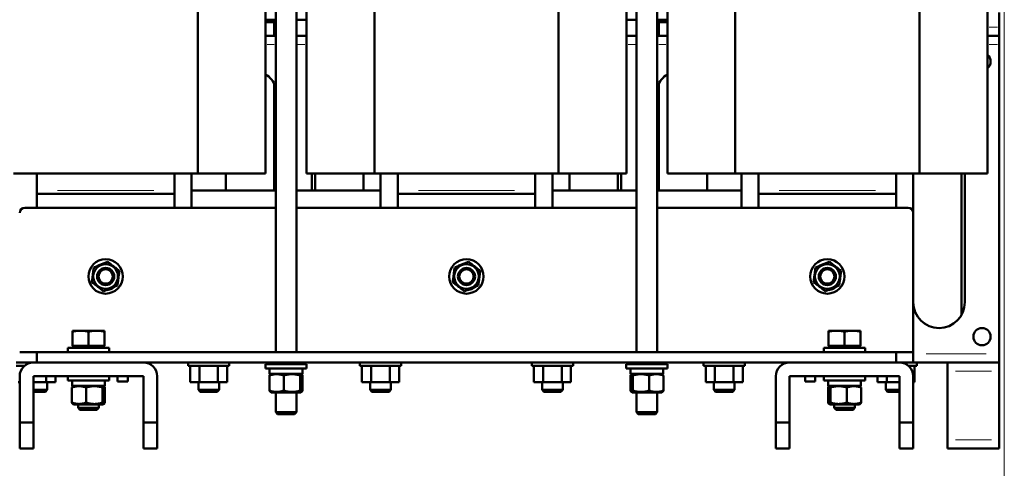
# Model space of a CAD drawing. Header units: millimetres. Extents: x 0 to 1498, y 0 to 2100.
# Tile 3 of 7: x 535 to 1108, y 459 to 720. Entities that reach past the tile are written whole.
import ezdxf

# ---------------------------------------------------------------- set-up
doc = ezdxf.new("R2010")
doc.units = ezdxf.units.MM
doc.header["$LTSCALE"] = 5
doc.linetypes.add('SLD-Сплошная', pattern=[0])
doc.styles.add('SLDTEXTSTYLE0', font='TXT', dxfattribs={"width": 0.7})
doc.styles.add('SLDTEXTSTYLE1', font='TXT', dxfattribs={"width": 0.7, "bigfont": 'bigfont'})
doc.dimstyles.new('SLDDIMSTYLE0', dxfattribs={"dimtxt": 25, "dimasz": 25, "dimexe": 0, "dimexo": 0.0625, "dimgap": 6.25, "dimtad": 2, "dimdec": 1, "dimrnd": 1e-09, "dimzin": 12, "dimdsep": 46, "dimtxsty": 'SLDTEXTSTYLE0', "dimsah": 1, "dimcen": 0.09, "dimadec": 0, "dimazin": 3, "dimtfac": 1, "dimtdec": 3, "dimtofl": 0, "dimtmove": 0, "dimatfit": 3, "dimfxl": 1, "dimfrac": 2, "dimtolj": 1, "dimtzin": 12, "dimarcsym": 0})

# ---------------------------------------------------------------- blocks, each defined once
blk = doc.blocks.new('_D')
at = {"color": 7, "linetype": 'SLD-Сплошная', "lineweight": 0}
for p, q in [((1107.76, 732.47), (1107.76, 375.78)), ((484.78, 520.73), (484.78, 375.78)), ((484.78, 380.78), (1107.76, 380.78))]:
    blk.add_line(p, q, dxfattribs=at)
at = {"color": 7, "linetype": 'SLD-Сплошная', "lineweight": 18}
for points in [[(484.78, 380.78), (509.78, 376.94), (509.78, 384.63)], [(1107.76, 380.78), (1082.76, 384.63), (1082.76, 376.94)]]:
    blk.add_solid(points, dxfattribs=at)
at = {"color": 7, "linetype": 'SLD-Сплошная', "lineweight": 18, "insert": (786.5, 413.01), "char_height": 25, "attachment_point": 1, "style": 'SLDTEXTSTYLE1'}
blk.add_mtext('Ш', dxfattribs=at)
blk = doc.blocks.new('_D_1')
at = {"color": 7, "linetype": 'SLD-Сплошная', "lineweight": 0}
for p, q in [((684.73, 1155.78), (389.78, 1155.78)), ((394.78, 470.78), (394.78, 1155.78)), ((484.73, 470.78), (389.78, 470.78))]:
    blk.add_line(p, q, dxfattribs=at)
at = {"color": 7, "linetype": 'SLD-Сплошная', "lineweight": 18}
for points in [[(394.78, 1155.78), (390.94, 1130.78), (398.63, 1130.78)], [(394.78, 470.78), (398.63, 495.78), (390.94, 495.78)]]:
    blk.add_solid(points, dxfattribs=at)
at = {"color": 7, "linetype": 'SLD-Сплошная', "lineweight": 18, "insert": (362.56, 805.28), "char_height": 25, "attachment_point": 1, "rotation": 90, "style": 'SLDTEXTSTYLE1'}
blk.add_mtext('В', dxfattribs=at)

msp = doc.modelspace()

# ---------------------------------------------------------------- linework, layer by layer
at = {"color": 7, "linetype": 'SLD-Сплошная', "lineweight": 50}
for p, q in [((683.78, 1032.11), (683.78, 526.78)), ((695.78, 526.78), (695.78, 1032.11)), ((893.78, 1032.11), (893.78, 526.78)), ((905.78, 526.78), (905.78, 1032.11)), ((638.39, 1010.78), (638.39, 630.78)), ((677.9, 630.78), (677.9, 1010.78)), ((701.67, 1010.78), (701.67, 630.78)), ((741.18, 630.78), (741.18, 1010.78)), ((848.39, 1010.78), (848.39, 630.78)), ((887.9, 630.78), (887.9, 1010.78)), ((911.67, 1010.78), (911.67, 630.78)), ((951.18, 630.78), (951.18, 1010.78)), ((1058.39, 1010.78), (1058.39, 630.78)), ((1097.9, 630.78), (1097.9, 1010.78)), ((1104.78, 724.43), (1104.78, 715.78)), ((677.9, 720.02), (679.24, 720.02)), ((677.9, 720.02), (679.23, 720.02)), ((677.9, 718.78), (683.28, 718.78)), ((679.23, 720.02), (683.78, 720.02)), ((682.78, 710.78), (682.78, 718.78)), ((695.78, 720.02), (701.67, 720.02)), ((887.9, 720.02), (893.78, 720.02)), ((905.78, 720.02), (911.67, 720.02)), ((906.28, 718.78), (911.67, 718.78)), ((906.78, 718.78), (906.78, 710.78)), ((683.78, 710.78), (677.9, 710.78)), ((701.67, 710.78), (695.78, 710.78)), ((893.78, 710.78), (887.9, 710.78)), ((911.67, 710.78), (905.78, 710.78)), ((1104.78, 710.78), (1097.9, 710.78)), ((1104.78, 715.78), (1104.78, 710.78)), ((1104.78, 710.78), (1104.78, 705.78)), ((1104.78, 705.78), (1104.78, 525.78)), ((682.78, 620.78), (682.78, 683.26)), ((906.78, 683.26), (906.78, 620.78)), ((531.18, 630.78), (638.39, 630.78)), ((544.78, 630.78), (544.78, 620.78)), ((624.78, 630.78), (624.78, 620.78)), ((634.78, 630.78), (634.78, 610.78)), ((638.39, 630.78), (677.9, 630.78)), ((654.78, 620.78), (654.78, 630.78)), ((701.67, 630.78), (741.18, 630.78)), ((704.78, 620.78), (704.78, 630.78)), ((706.78, 630.78), (706.78, 620.78)), ((734.78, 630.78), (734.78, 620.78)), ((741.18, 630.78), (848.39, 630.78)), ((744.78, 610.78), (744.78, 630.78)), ((754.78, 630.78), (754.78, 620.78)), ((834.78, 630.78), (834.78, 620.78)), ((844.78, 630.78), (844.78, 610.78)), ((848.39, 630.78), (887.9, 630.78)), ((854.78, 620.78), (854.78, 630.78)), ((882.78, 620.78), (882.78, 630.78)), ((884.78, 630.78), (884.78, 620.78)), ((911.67, 630.78), (951.18, 630.78)), ((934.78, 630.78), (934.78, 620.78)), ((951.18, 630.78), (1058.39, 630.78)), ((954.78, 610.78), (954.78, 630.78)), ((964.78, 630.78), (964.78, 620.78)), ((1044.78, 630.78), (1044.78, 620.78)), ((1054.78, 630.78), (1054.78, 607.78)), ((1058.39, 630.78), (1097.9, 630.78)), ((1082.78, 548.3), (1082.78, 630.78)), ((1084.78, 630.78), (1084.78, 555.78)), ((544.78, 620.78), (544.78, 618.78)), ((624.78, 620.78), (624.78, 618.78)), ((683.78, 620.78), (634.78, 620.78)), ((744.78, 620.78), (695.78, 620.78)), ((754.78, 620.78), (754.78, 618.78)), ((834.78, 620.78), (834.78, 618.78)), ((893.78, 620.78), (844.78, 620.78)), ((954.78, 620.78), (905.78, 620.78)), ((964.78, 620.78), (964.78, 618.78)), ((1044.78, 620.78), (1044.78, 618.78)), ((544.78, 618.78), (624.78, 618.78)), ((544.78, 618.78), (544.78, 610.78)), ((624.78, 610.78), (624.78, 618.78)), ((754.78, 618.78), (754.78, 610.78)), ((754.78, 618.78), (834.78, 618.78)), ((834.78, 610.78), (834.78, 618.78)), ((964.78, 618.78), (1044.78, 618.78)), ((964.78, 618.78), (964.78, 610.78)), ((1044.78, 610.78), (1044.78, 618.78)), ((537.78, 610.78), (544.78, 610.78)), ((544.78, 610.78), (624.78, 610.78)), ((624.78, 610.78), (683.78, 610.78)), ((695.78, 610.78), (754.78, 610.78)), ((754.78, 610.78), (834.78, 610.78)), ((834.78, 610.78), (893.78, 610.78)), ((905.78, 610.78), (964.78, 610.78)), ((964.78, 610.78), (1044.78, 610.78)), ((1044.78, 610.78), (1051.78, 610.78)), ((1054.78, 526.78), (1054.78, 607.78)), ((587.83, 563.43), (587.66, 563.85)), ((589.98, 564.75), (589.16, 564.13)), ((797.83, 563.43), (797.66, 563.85)), ((799.98, 564.75), (799.16, 564.13)), ((1007.83, 563.43), (1007.66, 563.85)), ((1009.98, 564.75), (1009.16, 564.13)), ((570.12, 539.25), (565.45, 539.25)), ((565.45, 530.49), (565.45, 538.72)), ((579.45, 539.25), (570.12, 539.25)), ((574.78, 530.49), (574.78, 538.72)), ((584.12, 539.25), (579.45, 539.25)), ((584.12, 538.72), (584.12, 530.49)), ((1010.12, 539.25), (1005.45, 539.25)), ((1005.45, 530.49), (1005.45, 538.72)), ((1019.45, 539.25), (1010.12, 539.25)), ((1014.78, 530.49), (1014.78, 538.72)), ((1024.12, 539.25), (1019.45, 539.25)), ((1024.12, 538.72), (1024.12, 530.49)), ((562.78, 529.29), (562.78, 526.79)), ((562.78, 529.29), (586.78, 529.29)), ((565.45, 530.49), (566.53, 529.29)), ((565.45, 530.49), (570.12, 530.49)), ((570.12, 530.49), (574.78, 530.49)), ((574.78, 530.49), (579.45, 530.49)), ((579.45, 530.49), (584.12, 530.49)), ((583.04, 529.29), (584.12, 530.49)), ((586.78, 526.79), (586.78, 529.29)), ((1002.78, 529.29), (1002.78, 526.79)), ((1002.78, 529.29), (1026.78, 529.29)), ((1005.45, 530.49), (1006.53, 529.29)), ((1005.45, 530.49), (1010.12, 530.49)), ((1010.12, 530.49), (1014.78, 530.49)), ((1014.78, 530.49), (1019.45, 530.49)), ((1019.45, 530.49), (1024.12, 530.49)), ((1023.04, 529.29), (1024.12, 530.49)), ((1026.78, 526.79), (1026.78, 529.29)), ((534.78, 526.78), (544.78, 526.78)), ((544.78, 520.78), (544.78, 526.78)), ((544.78, 526.78), (1044.78, 526.78)), ((562.78, 526.79), (586.78, 526.79)), ((568.78, 526.79), (568.78, 526.78)), ((580.78, 526.78), (580.78, 526.79)), ((1002.78, 526.79), (1026.78, 526.79)), ((1008.78, 526.79), (1008.78, 526.78)), ((1020.78, 526.78), (1020.78, 526.79)), ((1044.78, 526.78), (1044.78, 520.78)), ((1044.78, 526.78), (1054.78, 526.78)), ((1054.78, 520.78), (1054.78, 526.78)), ((1104.78, 520.78), (1104.78, 525.78)), ((542.69, 520.78), (532.78, 520.78)), ((537.58, 518.86), (532.78, 518.86)), ((542.78, 520.78), (534.78, 520.78)), ((538.78, 520.78), (538.78, 520.78)), ((542.78, 520.78), (606.78, 520.78)), ((982.78, 520.78), (606.78, 520.78)), ((632.78, 520.78), (632.78, 518.86)), ((656.78, 520.78), (632.78, 520.78)), ((656.78, 518.86), (632.78, 518.86)), ((633.98, 509.26), (633.98, 518.86)), ((638.78, 520.78), (638.78, 520.78)), ((639.38, 518.86), (639.38, 509.26)), ((650.18, 518.86), (650.18, 509.26)), ((650.78, 520.78), (650.78, 520.78)), ((655.58, 518.86), (655.58, 509.26)), ((656.78, 518.86), (656.78, 520.78)), ((677.78, 519.78), (677.78, 517.28)), ((701.78, 519.78), (677.78, 519.78)), ((677.78, 517.28), (701.78, 517.28)), ((680.23, 517.28), (680.23, 514.18)), ((683.78, 520.78), (683.78, 519.78)), ((695.78, 519.78), (695.78, 520.78)), ((699.33, 514.18), (699.33, 517.28)), ((701.78, 517.28), (701.78, 519.78)), ((732.78, 520.78), (732.78, 518.86)), ((756.78, 520.78), (732.78, 520.78)), ((756.78, 518.86), (732.78, 518.86)), ((733.98, 509.26), (733.98, 518.86)), ((738.78, 520.78), (738.78, 520.78)), ((739.38, 518.86), (739.38, 509.26)), ((750.18, 518.86), (750.18, 509.26)), ((750.78, 520.78), (750.78, 520.78)), ((755.58, 518.86), (755.58, 509.26)), ((756.78, 518.86), (756.78, 520.78)), ((832.78, 520.78), (832.78, 518.86)), ((856.78, 520.78), (832.78, 520.78)), ((856.78, 518.86), (832.78, 518.86)), ((833.98, 509.26), (833.98, 518.86)), ((838.78, 520.78), (838.78, 520.78)), ((839.38, 518.86), (839.38, 509.26)), ((850.18, 518.86), (850.18, 509.26)), ((850.78, 520.78), (850.78, 520.78)), ((855.58, 518.86), (855.58, 509.26)), ((856.78, 518.86), (856.78, 520.78)), ((887.78, 519.78), (887.78, 517.28)), ((887.78, 519.78), (911.78, 519.78)), ((887.78, 517.28), (911.78, 517.28)), ((890.23, 517.28), (890.23, 514.18)), ((893.78, 520.78), (893.78, 519.78)), ((905.78, 519.78), (905.78, 520.78)), ((909.33, 514.18), (909.33, 517.28)), ((911.78, 517.28), (911.78, 519.78)), ((932.78, 520.78), (932.78, 518.86)), ((956.78, 520.78), (932.78, 520.78)), ((956.78, 518.86), (932.78, 518.86)), ((933.98, 509.26), (933.98, 518.86)), ((938.78, 520.78), (938.78, 520.78)), ((939.38, 518.86), (939.38, 509.26)), ((950.18, 518.86), (950.18, 509.26)), ((950.78, 520.78), (950.78, 520.78)), ((955.58, 518.86), (955.58, 509.26)), ((956.78, 518.86), (956.78, 520.78)), ((982.78, 520.78), (1046.78, 520.78)), ((1054.78, 520.78), (1046.78, 520.78)), ((1056.78, 520.78), (1046.87, 520.78)), ((1050.78, 520.78), (1050.78, 520.78)), ((1056.78, 518.86), (1051.98, 518.86)), ((1104.78, 520.78), (1054.78, 520.78)), ((1055.58, 518.86), (1055.58, 509.26)), ((1056.78, 518.86), (1056.78, 520.78)), ((1074.78, 520.78), (1104.78, 520.78)), ((1074.78, 520.78), (1074.78, 515.78)), ((1074.78, 515.78), (1074.78, 475.78)), ((1104.78, 515.78), (1104.78, 520.78)), ((1104.78, 515.78), (1104.78, 475.78)), ((534.78, 485.78), (534.78, 512.78)), ((542.78, 512.78), (542.78, 485.78)), ((606.78, 512.78), (542.78, 512.78)), ((550.18, 512.78), (550.18, 509.26)), ((555.58, 512.78), (555.58, 509.26)), ((562.78, 512.78), (562.78, 510.28)), ((562.78, 510.28), (586.78, 510.28)), ((565.23, 510.28), (565.23, 507.18)), ((584.33, 507.18), (584.33, 510.28)), ((586.78, 510.28), (586.78, 512.78)), ((591.78, 512.78), (591.78, 509.78)), ((597.78, 509.78), (597.78, 512.78)), ((606.78, 485.78), (606.78, 512.78)), ((614.78, 512.78), (614.78, 485.78)), ((680.18, 513.16), (680.18, 504.4)), ((680.23, 514.18), (699.33, 514.18)), ((680.71, 513.92), (680.68, 513.9)), ((681.16, 514.18), (680.71, 513.92)), ((688.43, 504.4), (688.43, 513.16)), ((698.03, 504.4), (698.03, 513.16)), ((698.86, 513.92), (698.41, 514.18)), ((699.38, 504.4), (699.38, 513.16)), ((890.18, 513.16), (890.18, 504.4)), ((890.23, 514.18), (909.33, 514.18)), ((891.16, 514.18), (890.71, 513.92)), ((891.54, 513.16), (891.54, 504.4)), ((901.14, 504.4), (901.14, 513.16)), ((908.86, 513.92), (908.41, 514.18)), ((908.88, 513.91), (908.86, 513.92)), ((909.38, 513.16), (909.38, 504.4)), ((974.78, 485.78), (974.78, 512.78)), ((982.78, 512.78), (982.78, 485.78)), ((1046.78, 512.78), (982.78, 512.78)), ((991.78, 512.78), (991.78, 509.78)), ((997.78, 509.78), (997.78, 512.78)), ((1002.78, 512.78), (1002.78, 510.28)), ((1002.78, 510.28), (1026.78, 510.28)), ((1005.23, 510.28), (1005.23, 507.18)), ((1024.33, 507.18), (1024.33, 510.28)), ((1026.78, 510.28), (1026.78, 512.78)), ((1033.98, 509.26), (1033.98, 512.78)), ((1039.38, 512.78), (1039.38, 509.26)), ((1046.78, 485.78), (1046.78, 512.78)), ((1054.78, 512.78), (1054.78, 485.78)), ((533.98, 509.26), (534.78, 509.26)), ((542.78, 509.26), (550.18, 509.26)), ((542.78, 504.78), (550.78, 504.78)), ((549.78, 503.78), (550.78, 504.78)), ((550.18, 509.26), (555.58, 509.26)), ((550.78, 504.78), (550.78, 509.26)), ((565.18, 497.4), (565.18, 506.16)), ((565.23, 507.18), (584.33, 507.18)), ((566.16, 507.18), (565.69, 506.91)), ((573.43, 497.4), (573.43, 506.16)), ((583.03, 497.4), (583.03, 506.16)), ((583.88, 506.91), (583.41, 507.18)), ((584.38, 497.4), (584.38, 506.16)), ((591.78, 509.78), (597.78, 509.78)), ((633.98, 509.26), (639.38, 509.26)), ((638.78, 509.26), (638.78, 504.78)), ((638.78, 504.78), (639.78, 503.78)), ((638.78, 504.78), (650.78, 504.78)), ((639.38, 509.26), (650.18, 509.26)), ((649.78, 503.78), (650.78, 504.78)), ((650.18, 509.26), (655.58, 509.26)), ((650.78, 504.78), (650.78, 509.26)), ((733.98, 509.26), (739.38, 509.26)), ((738.78, 509.26), (738.78, 504.78)), ((738.78, 504.78), (739.78, 503.78)), ((738.78, 504.78), (750.78, 504.78)), ((739.38, 509.26), (750.18, 509.26)), ((749.78, 503.78), (750.78, 504.78)), ((750.18, 509.26), (755.58, 509.26)), ((750.78, 504.78), (750.78, 509.26)), ((833.98, 509.26), (839.38, 509.26)), ((838.78, 509.26), (838.78, 504.78)), ((838.78, 504.78), (839.78, 503.78)), ((838.78, 504.78), (850.78, 504.78)), ((839.38, 509.26), (850.18, 509.26)), ((849.78, 503.78), (850.78, 504.78)), ((850.18, 509.26), (855.58, 509.26)), ((850.78, 504.78), (850.78, 509.26)), ((933.98, 509.26), (939.38, 509.26)), ((938.78, 509.26), (938.78, 504.78)), ((938.78, 504.78), (939.78, 503.78)), ((938.78, 504.78), (950.78, 504.78)), ((939.38, 509.26), (950.18, 509.26)), ((949.78, 503.78), (950.78, 504.78)), ((950.18, 509.26), (955.58, 509.26)), ((950.78, 504.78), (950.78, 509.26)), ((991.78, 509.78), (997.78, 509.78)), ((1005.18, 506.16), (1005.18, 497.4)), ((1005.23, 507.18), (1024.33, 507.18)), ((1006.16, 507.18), (1005.71, 506.92)), ((1006.54, 506.16), (1006.54, 497.4)), ((1016.14, 497.4), (1016.14, 506.16)), ((1023.86, 506.92), (1023.41, 507.18)), ((1024.38, 506.16), (1024.38, 497.4)), ((1033.98, 509.26), (1039.38, 509.26)), ((1038.78, 509.26), (1038.78, 504.78)), ((1038.78, 504.78), (1039.78, 503.78)), ((1038.78, 504.78), (1046.78, 504.78)), ((1039.38, 509.26), (1046.78, 509.26)), ((1054.78, 509.26), (1055.58, 509.26)), ((542.78, 503.78), (549.78, 503.78)), ((639.78, 503.78), (649.78, 503.78)), ((680.68, 503.66), (681.16, 503.38)), ((681.16, 503.38), (689.78, 503.38)), ((683.78, 503.38), (683.78, 491.78)), ((689.78, 503.38), (698.41, 503.38)), ((695.78, 491.78), (695.78, 503.38)), ((698.41, 503.38), (698.89, 503.66)), ((739.78, 503.78), (749.78, 503.78)), ((839.78, 503.78), (849.78, 503.78)), ((890.69, 503.65), (891.16, 503.38)), ((891.16, 503.38), (899.78, 503.38)), ((893.78, 503.38), (893.78, 491.78)), ((899.78, 503.38), (908.41, 503.38)), ((905.78, 491.78), (905.78, 503.38)), ((908.41, 503.38), (908.88, 503.65)), ((908.88, 503.65), (908.89, 503.66)), ((939.78, 503.78), (949.78, 503.78)), ((1039.78, 503.78), (1046.78, 503.78)), ((565.68, 496.66), (566.16, 496.38)), ((566.16, 496.38), (574.78, 496.38)), ((568.78, 496.38), (568.78, 494.32)), ((568.78, 494.32), (569.82, 493.29)), ((568.78, 494.32), (574.78, 494.32)), ((569.82, 493.29), (579.75, 493.29)), ((574.78, 496.38), (583.41, 496.38)), ((574.78, 494.32), (580.78, 494.32)), ((579.75, 493.29), (580.78, 494.32)), ((580.78, 494.32), (580.78, 496.38)), ((583.41, 496.38), (583.89, 496.66)), ((1005.69, 496.65), (1006.16, 496.38)), ((1006.16, 496.38), (1014.78, 496.38)), ((1008.78, 496.38), (1008.78, 494.32)), ((1008.78, 494.32), (1009.82, 493.29)), ((1008.78, 494.32), (1020.78, 494.32)), ((1009.82, 493.29), (1019.74, 493.29)), ((1014.78, 496.38), (1023.41, 496.38)), ((1019.74, 493.29), (1020.78, 494.32)), ((1020.78, 494.32), (1020.78, 496.38)), ((1023.41, 496.38), (1023.88, 496.65)), ((1023.88, 496.65), (1023.89, 496.66)), ((683.78, 491.78), (684.78, 490.78)), ((683.78, 491.78), (695.78, 491.78)), ((684.78, 490.78), (694.78, 490.78)), ((694.78, 490.78), (695.78, 491.78)), ((893.78, 491.78), (894.78, 490.78)), ((893.78, 491.78), (905.78, 491.78)), ((894.78, 490.78), (899.78, 490.78)), ((899.78, 490.78), (904.78, 490.78)), ((904.78, 490.78), (905.78, 491.78)), ((542.78, 485.78), (534.78, 485.78)), ((534.78, 470.78), (534.78, 485.78)), ((542.78, 485.78), (542.78, 470.78)), ((606.78, 470.78), (606.78, 485.78)), ((614.78, 485.78), (606.78, 485.78)), ((614.78, 485.78), (614.78, 470.78)), ((982.78, 485.78), (974.78, 485.78)), ((974.78, 485.78), (974.78, 470.78)), ((982.78, 485.78), (982.78, 470.78)), ((1046.78, 470.78), (1046.78, 485.78)), ((1054.78, 485.78), (1046.78, 485.78)), ((1054.78, 470.78), (1054.78, 485.78)), ((1074.78, 475.78), (1074.78, 470.78)), ((1104.78, 475.78), (1104.78, 470.78)), ((534.78, 470.78), (542.78, 470.78)), ((606.78, 470.78), (614.78, 470.78)), ((982.78, 470.78), (974.78, 470.78)), ((1046.78, 470.78), (1054.78, 470.78)), ((1104.78, 470.78), (1074.78, 470.78))]:
    msp.add_line(p, q, dxfattribs=at)
at = {"color": 8, "linetype": 'SLD-Сплошная', "lineweight": 18}
for p, q in [((683.78, 719.78), (677.9, 719.78)), ((911.67, 719.78), (905.78, 719.78)), ((1103.75, 715.78), (1098.93, 715.78)), ((682.9, 705.78), (678.78, 705.78)), ((700.79, 705.78), (696.67, 705.78)), ((892.9, 705.78), (888.78, 705.78)), ((910.79, 705.78), (906.67, 705.78)), ((1103.75, 705.78), (1098.93, 705.78)), ((556.78, 620.78), (612.78, 620.78)), ((766.78, 620.78), (822.78, 620.78)), ((976.78, 620.78), (1032.78, 620.78)), ((1097.28, 525.78), (1062.28, 525.78)), ((1079.28, 515.78), (1100.28, 515.78)), ((1079.28, 475.78), (1100.28, 475.78))]:
    msp.add_line(p, q, dxfattribs=at)
at = {"color": 7, "linetype": 'SLD-Сплошная', "lineweight": 50, "flags": 128}
for points in [[(587.83, 563.43), (586.23, 562.96), (585.59, 562.86)], [(797.83, 563.43), (796.23, 562.96), (795.59, 562.86)], [(1007.83, 563.43), (1006.23, 562.96), (1005.59, 562.86)]]:
    msp.add_lwpolyline(points, dxfattribs=at)
at = {"color": 7, "linetype": 'SLD-Сплошная', "lineweight": 50}
for centre, radius in [((584.78, 570.78), 10), ((794.78, 570.78), 10), ((1004.78, 570.78), 10), ((584.78, 570.78), 7.19), ((584.78, 570.78), 5), ((584.78, 570.78), 4.17), ((794.78, 570.78), 7.19), ((794.78, 570.78), 5), ((794.78, 570.78), 4.17), ((1004.78, 570.78), 7.19), ((1004.78, 570.78), 5), ((1004.78, 570.78), 4.17), ((1094.78, 535.78), 5)]:
    msp.add_circle(centre, radius, dxfattribs=at)
for centre, radius, start, end in [((683.28, 719.78), 1, 270, 300.00266), ((906.28, 719.78), 1, 239.99761, 270), ((1094.78, 695.78), 5, 308.47703, 51.52297), ((669.78, 675.78), 15, 21.03904, 57.76904), ((919.78, 675.78), 15, 122.23094, 158.96091), ((537.78, 607.78), 3, 90, 180), ((1051.78, 607.78), 3, 0, 90), ((584.78, 570.78), 7.96, 292.52267, 303.32447), ((794.78, 570.78), 7.96, 292.52267, 303.32447), ((1004.78, 570.78), 7.96, 292.52267, 303.32447), ((1069.78, 555.78), 15, 180, 0), ((542.78, 512.78), 8, 90, 180), ((606.78, 512.78), 8, 0, 90), ((982.78, 512.78), 8, 90, 180), ((1046.78, 512.78), 8, 0, 90)]:
    msp.add_arc(centre, radius, start, end, dxfattribs=at)
for points, knots in [([(585.91, 579.37), (585.26, 579.1), (584.6, 578.82), (583.27, 578.27), (582.6, 577.99), (581.58, 577.57), (581.24, 577.43), (580.56, 577.15), (580.23, 577.01), (579.22, 576.6), (578.57, 576.32), (577.91, 576.05)], [0, 0, 0, 0, 0.25, 0.25, 0.5, 0.5, 0.625, 0.625, 0.75, 0.75, 1, 1, 1, 1]), ([(592.78, 574.1), (592.22, 574.53), (591.66, 574.96), (590.52, 575.84), (589.94, 576.28), (589.06, 576.95), (588.77, 577.18), (588.19, 577.62), (587.9, 577.84), (587.04, 578.5), (586.47, 578.94), (585.91, 579.37)], [0, 0, 0, 0, 0.25, 0.25, 0.5, 0.5, 0.625, 0.625, 0.75, 0.75, 1, 1, 1, 1]), ([(795.91, 579.37), (795.26, 579.1), (794.6, 578.82), (793.27, 578.27), (792.6, 577.99), (791.58, 577.57), (791.24, 577.43), (790.56, 577.15), (790.23, 577.01), (789.22, 576.6), (788.57, 576.32), (787.91, 576.05)], [0, 0, 0, 0, 0.25, 0.25, 0.5, 0.5, 0.625, 0.625, 0.75, 0.75, 1, 1, 1, 1]), ([(802.78, 574.1), (802.22, 574.53), (801.66, 574.96), (800.52, 575.84), (799.94, 576.28), (799.06, 576.95), (798.77, 577.18), (798.19, 577.62), (797.9, 577.84), (797.04, 578.5), (796.47, 578.94), (795.91, 579.37)], [0, 0, 0, 0, 0.25, 0.25, 0.5, 0.5, 0.625, 0.625, 0.75, 0.75, 1, 1, 1, 1]), ([(1005.91, 579.37), (1005.26, 579.1), (1004.6, 578.82), (1003.27, 578.27), (1002.6, 577.99), (1001.58, 577.57), (1001.24, 577.43), (1000.56, 577.15), (1000.23, 577.01), (999.22, 576.6), (998.57, 576.32), (997.91, 576.05)], [0, 0, 0, 0, 0.25, 0.25, 0.5, 0.5, 0.625, 0.625, 0.75, 0.75, 1, 1, 1, 1]), ([(1012.78, 574.1), (1012.22, 574.53), (1011.66, 574.96), (1010.52, 575.84), (1009.94, 576.28), (1009.06, 576.95), (1008.77, 577.18), (1008.19, 577.62), (1007.9, 577.84), (1007.04, 578.5), (1006.47, 578.94), (1005.91, 579.37)], [0, 0, 0, 0, 0.25, 0.25, 0.5, 0.5, 0.625, 0.625, 0.75, 0.75, 1, 1, 1, 1]), ([(577.91, 576.05), (577.82, 575.35), (577.73, 574.65), (577.54, 573.22), (577.45, 572.5), (577.3, 571.41), (577.25, 571.04), (577.16, 570.31), (577.11, 569.95), (576.97, 568.87), (576.88, 568.17), (576.78, 567.46)], [0, 0, 0, 0, 0.25, 0.25, 0.5, 0.5, 0.625, 0.625, 0.75, 0.75, 1, 1, 1, 1]), ([(591.66, 565.51), (591.75, 566.21), (591.84, 566.92), (592.03, 568.34), (592.12, 569.06), (592.27, 570.16), (592.31, 570.52), (592.41, 571.25), (592.46, 571.61), (592.6, 572.69), (592.69, 573.4), (592.78, 574.1)], [0, 0, 0, 0, 0.25, 0.25, 0.5, 0.5, 0.625, 0.625, 0.75, 0.75, 1, 1, 1, 1]), ([(787.91, 576.05), (787.82, 575.35), (787.73, 574.65), (787.54, 573.22), (787.45, 572.5), (787.3, 571.41), (787.25, 571.04), (787.16, 570.31), (787.11, 569.95), (786.97, 568.87), (786.88, 568.17), (786.78, 567.46)], [0, 0, 0, 0, 0.25, 0.25, 0.5, 0.5, 0.625, 0.625, 0.75, 0.75, 1, 1, 1, 1]), ([(801.66, 565.51), (801.75, 566.21), (801.84, 566.92), (802.03, 568.34), (802.12, 569.06), (802.27, 570.16), (802.31, 570.52), (802.41, 571.25), (802.46, 571.61), (802.6, 572.69), (802.69, 573.4), (802.78, 574.1)], [0, 0, 0, 0, 0.25, 0.25, 0.5, 0.5, 0.625, 0.625, 0.75, 0.75, 1, 1, 1, 1]), ([(997.91, 576.05), (997.82, 575.35), (997.73, 574.65), (997.54, 573.22), (997.45, 572.5), (997.3, 571.41), (997.25, 571.04), (997.16, 570.31), (997.11, 569.95), (996.97, 568.87), (996.88, 568.17), (996.78, 567.46)], [0, 0, 0, 0, 0.25, 0.25, 0.5, 0.5, 0.625, 0.625, 0.75, 0.75, 1, 1, 1, 1]), ([(1011.66, 565.51), (1011.75, 566.21), (1011.84, 566.92), (1012.03, 568.34), (1012.12, 569.06), (1012.27, 570.16), (1012.31, 570.52), (1012.41, 571.25), (1012.46, 571.61), (1012.6, 572.69), (1012.69, 573.4), (1012.78, 574.1)], [0, 0, 0, 0, 0.25, 0.25, 0.5, 0.5, 0.625, 0.625, 0.75, 0.75, 1, 1, 1, 1]), ([(576.78, 567.46), (577.35, 567.03), (577.91, 566.6), (579.05, 565.73), (579.63, 565.28), (580.51, 564.61), (580.8, 564.39), (581.38, 563.94), (581.67, 563.72), (582.53, 563.06), (583.1, 562.63), (583.66, 562.19)], [0, 0, 0, 0, 0.25, 0.25, 0.5, 0.5, 0.625, 0.625, 0.75, 0.75, 1, 1, 1, 1]), ([(786.78, 567.46), (787.35, 567.03), (787.91, 566.6), (789.05, 565.73), (789.63, 565.28), (790.51, 564.61), (790.8, 564.39), (791.38, 563.94), (791.67, 563.72), (792.53, 563.06), (793.1, 562.63), (793.66, 562.19)], [0, 0, 0, 0, 0.25, 0.25, 0.5, 0.5, 0.625, 0.625, 0.75, 0.75, 1, 1, 1, 1]), ([(996.78, 567.46), (997.35, 567.03), (997.91, 566.6), (999.05, 565.73), (999.63, 565.28), (1000.51, 564.61), (1000.8, 564.39), (1001.38, 563.94), (1001.67, 563.72), (1002.53, 563.06), (1003.1, 562.63), (1003.66, 562.19)], [0, 0, 0, 0, 0.25, 0.25, 0.5, 0.5, 0.625, 0.625, 0.75, 0.75, 1, 1, 1, 1]), ([(583.66, 562.19), (584.31, 562.47), (584.97, 562.74), (586.3, 563.29), (586.97, 563.57), (587.99, 563.99), (588.33, 564.13), (589.01, 564.41), (589.34, 564.55), (590.34, 564.97), (591, 565.24), (591.66, 565.51)], [0, 0, 0, 0, 0.25, 0.25, 0.5, 0.5, 0.625, 0.625, 0.75, 0.75, 1, 1, 1, 1]), ([(793.66, 562.19), (794.31, 562.47), (794.97, 562.74), (796.3, 563.29), (796.97, 563.57), (797.99, 563.99), (798.33, 564.13), (799.01, 564.41), (799.34, 564.55), (800.34, 564.97), (801, 565.24), (801.66, 565.51)], [0, 0, 0, 0, 0.25, 0.25, 0.5, 0.5, 0.625, 0.625, 0.75, 0.75, 1, 1, 1, 1]), ([(1003.66, 562.19), (1004.31, 562.47), (1004.97, 562.74), (1006.3, 563.29), (1006.97, 563.57), (1007.99, 563.99), (1008.33, 564.13), (1009.01, 564.41), (1009.34, 564.55), (1010.34, 564.97), (1011, 565.24), (1011.66, 565.51)], [0, 0, 0, 0, 0.25, 0.25, 0.5, 0.5, 0.625, 0.625, 0.75, 0.75, 1, 1, 1, 1]), ([(565.45, 538.72), (566.22, 538.88), (566.99, 539.01), (568.55, 539.2), (569.33, 539.25), (570.12, 539.25)], [0, 0, 0, 0, 0.5, 0.5, 1, 1, 1, 1]), ([(565.45, 539.25), (565.45, 539.25), (565.45, 539.2), (565.45, 539.01), (565.45, 538.88), (565.45, 538.72)], [0, 0, 0, 0, 0.5, 0.5, 1, 1, 1, 1]), ([(570.12, 539.25), (570.9, 539.25), (571.68, 539.2), (573.24, 539.01), (574.01, 538.88), (574.78, 538.72)], [0, 0, 0, 0, 0.5, 0.5, 1, 1, 1, 1]), ([(574.78, 538.72), (575.56, 538.88), (576.33, 539.01), (577.89, 539.2), (578.67, 539.25), (579.45, 539.25)], [0, 0, 0, 0, 0.5, 0.5, 1, 1, 1, 1]), ([(579.45, 539.25), (580.24, 539.25), (581.02, 539.2), (582.57, 539.01), (583.35, 538.88), (584.12, 538.72)], [0, 0, 0, 0, 0.5, 0.5, 1, 1, 1, 1]), ([(584.12, 538.72), (584.12, 538.88), (584.12, 539.01), (584.12, 539.2), (584.12, 539.25), (584.12, 539.25)], [0, 0, 0, 0, 0.5, 0.5, 1, 1, 1, 1]), ([(1005.45, 538.72), (1006.22, 538.88), (1006.99, 539.01), (1008.55, 539.2), (1009.33, 539.25), (1010.12, 539.25)], [0, 0, 0, 0, 0.5, 0.5, 1, 1, 1, 1]), ([(1005.45, 539.25), (1005.45, 539.25), (1005.45, 539.2), (1005.45, 539.01), (1005.45, 538.88), (1005.45, 538.72)], [0, 0, 0, 0, 0.5, 0.5, 1, 1, 1, 1]), ([(1010.12, 539.25), (1010.9, 539.25), (1011.68, 539.2), (1013.24, 539.01), (1014.01, 538.88), (1014.78, 538.72)], [0, 0, 0, 0, 0.5, 0.5, 1, 1, 1, 1]), ([(1014.78, 538.72), (1015.56, 538.88), (1016.33, 539.01), (1017.89, 539.2), (1018.67, 539.25), (1019.45, 539.25)], [0, 0, 0, 0, 0.5, 0.5, 1, 1, 1, 1]), ([(1019.45, 539.25), (1020.24, 539.25), (1021.02, 539.2), (1022.57, 539.01), (1023.35, 538.88), (1024.12, 538.72)], [0, 0, 0, 0, 0.5, 0.5, 1, 1, 1, 1]), ([(1024.12, 538.72), (1024.12, 538.88), (1024.12, 539.01), (1024.12, 539.2), (1024.12, 539.25), (1024.12, 539.25)], [0, 0, 0, 0, 0.5, 0.5, 1, 1, 1, 1]), ([(680.18, 513.16), (680.86, 513.41), (681.54, 513.61), (682.91, 513.89), (683.6, 513.96), (684.65, 513.97), (685, 513.95), (685.7, 513.87), (686.05, 513.82), (687.08, 513.61), (687.76, 513.41), (688.43, 513.16)], [0, 0, 0, 0, 0.25, 0.25, 0.5, 0.5, 0.625, 0.625, 0.75, 0.75, 1, 1, 1, 1]), ([(688.43, 513.16), (689.22, 513.41), (690.01, 513.61), (691.6, 513.89), (692.41, 513.96), (693.63, 513.97), (694.04, 513.95), (694.85, 513.87), (695.25, 513.82), (696.46, 513.61), (697.25, 513.41), (698.03, 513.16)], [0, 0, 0, 0, 0.25, 0.25, 0.5, 0.5, 0.625, 0.625, 0.75, 0.75, 1, 1, 1, 1]), ([(698.03, 513.16), (698.14, 513.41), (698.25, 513.61), (698.48, 513.89), (698.59, 513.96), (698.76, 513.97), (698.82, 513.95), (698.94, 513.87), (698.99, 513.82), (699.16, 513.61), (699.27, 513.41), (699.38, 513.16)], [0, 0, 0, 0, 0.25, 0.25, 0.5, 0.5, 0.625, 0.625, 0.75, 0.75, 1, 1, 1, 1]), ([(890.18, 513.16), (890.29, 513.41), (890.41, 513.61), (890.63, 513.89), (890.75, 513.97), (890.98, 513.96), (891.09, 513.89), (891.31, 513.61), (891.43, 513.41), (891.54, 513.16)], [0, 0, 0, 0, 0.25, 0.25, 0.5, 0.5, 0.75, 0.75, 1, 1, 1, 1]), ([(891.54, 513.16), (892.32, 513.41), (893.11, 513.61), (894.71, 513.89), (895.51, 513.96), (896.74, 513.97), (897.15, 513.95), (897.96, 513.87), (898.36, 513.82), (899.56, 513.61), (900.35, 513.41), (901.14, 513.16)], [0, 0, 0, 0, 0.25, 0.25, 0.5, 0.5, 0.625, 0.625, 0.75, 0.75, 1, 1, 1, 1]), ([(901.14, 513.16), (901.81, 513.41), (902.49, 513.61), (903.86, 513.89), (904.55, 513.96), (905.6, 513.97), (905.96, 513.95), (906.65, 513.87), (907, 513.82), (908.03, 513.61), (908.71, 513.41), (909.38, 513.16)], [0, 0, 0, 0, 0.25, 0.25, 0.5, 0.5, 0.625, 0.625, 0.75, 0.75, 1, 1, 1, 1]), ([(565.18, 506.16), (565.86, 506.41), (566.54, 506.61), (567.91, 506.89), (568.6, 506.96), (569.65, 506.97), (570, 506.95), (570.7, 506.87), (571.05, 506.82), (572.08, 506.61), (572.76, 506.41), (573.43, 506.16)], [0, 0, 0, 0, 0.25, 0.25, 0.5, 0.5, 0.625, 0.625, 0.75, 0.75, 1, 1, 1, 1]), ([(565.71, 506.88), (565.64, 506.84), (565.46, 506.74), (565.29, 506.38), (565.18, 506.16)], [0, 0, 0, 0, 0.394844, 1, 1, 1, 1]), ([(573.43, 506.16), (574.22, 506.41), (575.01, 506.61), (576.61, 506.89), (577.41, 506.96), (578.63, 506.97), (579.03, 506.95), (579.84, 506.87), (580.25, 506.82), (581.46, 506.61), (582.25, 506.41), (583.03, 506.16)], [0, 0, 0, 0, 0.25, 0.25, 0.5, 0.5, 0.625, 0.625, 0.75, 0.75, 1, 1, 1, 1]), ([(583.03, 506.16), (583.14, 506.41), (583.25, 506.61), (583.48, 506.89), (583.59, 506.96), (583.76, 506.97), (583.82, 506.95), (583.94, 506.87), (583.99, 506.82), (584.16, 506.61), (584.27, 506.41), (584.38, 506.16)], [0, 0, 0, 0, 0.25, 0.25, 0.5, 0.5, 0.625, 0.625, 0.75, 0.75, 1, 1, 1, 1]), ([(688.43, 504.4), (687.76, 504.16), (687.08, 503.96), (685.71, 503.68), (685.02, 503.6), (683.97, 503.6), (683.61, 503.62), (682.92, 503.69), (682.57, 503.74), (681.54, 503.95), (680.86, 504.16), (680.18, 504.4)], [0, 0, 0, 0, 0.25, 0.25, 0.5, 0.5, 0.625, 0.625, 0.75, 0.75, 1, 1, 1, 1]), ([(680.18, 504.4), (680.3, 504.15), (680.47, 503.78), (680.65, 503.72), (680.71, 503.71)], [0, 0, 0, 0, 0.682894, 1, 1, 1, 1]), ([(698.03, 504.4), (697.25, 504.16), (696.46, 503.96), (694.87, 503.68), (694.06, 503.6), (692.84, 503.6), (692.43, 503.62), (691.62, 503.69), (691.22, 503.74), (690.01, 503.95), (689.22, 504.16), (688.43, 504.4)], [0, 0, 0, 0, 0.25, 0.25, 0.5, 0.5, 0.625, 0.625, 0.75, 0.75, 1, 1, 1, 1]), ([(699.38, 504.4), (699.27, 504.16), (699.16, 503.96), (698.94, 503.68), (698.82, 503.6), (698.65, 503.6), (698.59, 503.62), (698.48, 503.69), (698.42, 503.74), (698.25, 503.95), (698.14, 504.16), (698.03, 504.4)], [0, 0, 0, 0, 0.25, 0.25, 0.5, 0.5, 0.625, 0.625, 0.75, 0.75, 1, 1, 1, 1]), ([(891.54, 504.4), (891.43, 504.16), (891.32, 503.96), (891.09, 503.68), (890.98, 503.6), (890.8, 503.6), (890.75, 503.62), (890.63, 503.69), (890.58, 503.74), (890.41, 503.95), (890.3, 504.16), (890.18, 504.4)], [0, 0, 0, 0, 0.25, 0.25, 0.5, 0.5, 0.625, 0.625, 0.75, 0.75, 1, 1, 1, 1]), ([(901.14, 504.4), (900.35, 504.16), (899.56, 503.95), (897.96, 503.67), (897.15, 503.6), (895.94, 503.6), (895.54, 503.62), (894.72, 503.69), (894.32, 503.74), (893.11, 503.95), (892.32, 504.16), (891.54, 504.4)], [0, 0, 0, 0, 0.25, 0.25, 0.5, 0.5, 0.625, 0.625, 0.75, 0.75, 1, 1, 1, 1]), ([(909.38, 504.4), (908.71, 504.16), (908.03, 503.96), (906.66, 503.68), (905.97, 503.6), (904.92, 503.6), (904.57, 503.62), (903.87, 503.69), (903.52, 503.74), (902.49, 503.95), (901.81, 504.16), (901.14, 504.4)], [0, 0, 0, 0, 0.25, 0.25, 0.5, 0.5, 0.625, 0.625, 0.75, 0.75, 1, 1, 1, 1]), ([(908.86, 503.68), (908.93, 503.72), (909.11, 503.82), (909.28, 504.18), (909.38, 504.4)], [0, 0, 0, 0, 0.394844, 1, 1, 1, 1]), ([(1005.18, 506.16), (1005.29, 506.41), (1005.41, 506.61), (1005.63, 506.89), (1005.75, 506.97), (1005.98, 506.96), (1006.09, 506.89), (1006.31, 506.61), (1006.43, 506.41), (1006.54, 506.16)], [0, 0, 0, 0, 0.25, 0.25, 0.5, 0.5, 0.75, 0.75, 1, 1, 1, 1]), ([(1006.54, 506.16), (1007.32, 506.41), (1008.11, 506.61), (1009.71, 506.89), (1010.51, 506.96), (1011.74, 506.97), (1012.15, 506.95), (1012.96, 506.87), (1013.36, 506.82), (1014.56, 506.61), (1015.35, 506.41), (1016.14, 506.16)], [0, 0, 0, 0, 0.25, 0.25, 0.5, 0.5, 0.625, 0.625, 0.75, 0.75, 1, 1, 1, 1]), ([(1016.14, 506.16), (1016.81, 506.41), (1017.49, 506.61), (1018.86, 506.89), (1019.55, 506.96), (1020.6, 506.97), (1020.96, 506.95), (1021.65, 506.87), (1022, 506.82), (1023.03, 506.61), (1023.71, 506.41), (1024.38, 506.16)], [0, 0, 0, 0, 0.25, 0.25, 0.5, 0.5, 0.625, 0.625, 0.75, 0.75, 1, 1, 1, 1]), ([(573.43, 497.4), (572.76, 497.16), (572.08, 496.96), (570.71, 496.68), (570.02, 496.6), (568.97, 496.6), (568.61, 496.62), (567.92, 496.69), (567.57, 496.74), (566.54, 496.95), (565.86, 497.16), (565.18, 497.4)], [0, 0, 0, 0, 0.25, 0.25, 0.5, 0.5, 0.625, 0.625, 0.75, 0.75, 1, 1, 1, 1]), ([(565.18, 497.4), (565.3, 497.15), (565.47, 496.78), (565.65, 496.72), (565.71, 496.71)], [0, 0, 0, 0, 0.682894, 1, 1, 1, 1]), ([(583.03, 497.4), (582.25, 497.16), (581.46, 496.96), (579.87, 496.68), (579.06, 496.6), (577.84, 496.6), (577.43, 496.62), (576.62, 496.69), (576.22, 496.74), (575.01, 496.95), (574.22, 497.16), (573.43, 497.4)], [0, 0, 0, 0, 0.25, 0.25, 0.5, 0.5, 0.625, 0.625, 0.75, 0.75, 1, 1, 1, 1]), ([(584.38, 497.4), (584.27, 497.16), (584.16, 496.96), (583.94, 496.68), (583.82, 496.6), (583.65, 496.6), (583.59, 496.62), (583.48, 496.69), (583.42, 496.74), (583.25, 496.95), (583.14, 497.16), (583.03, 497.4)], [0, 0, 0, 0, 0.25, 0.25, 0.5, 0.5, 0.625, 0.625, 0.75, 0.75, 1, 1, 1, 1]), ([(1006.54, 497.4), (1006.43, 497.16), (1006.32, 496.96), (1006.09, 496.68), (1005.98, 496.6), (1005.8, 496.6), (1005.75, 496.62), (1005.63, 496.69), (1005.58, 496.74), (1005.41, 496.95), (1005.3, 497.16), (1005.18, 497.4)], [0, 0, 0, 0, 0.25, 0.25, 0.5, 0.5, 0.625, 0.625, 0.75, 0.75, 1, 1, 1, 1]), ([(1016.14, 497.4), (1015.35, 497.16), (1014.56, 496.95), (1012.96, 496.67), (1012.15, 496.6), (1010.94, 496.6), (1010.54, 496.62), (1009.72, 496.69), (1009.32, 496.74), (1008.11, 496.95), (1007.32, 497.16), (1006.54, 497.4)], [0, 0, 0, 0, 0.25, 0.25, 0.5, 0.5, 0.625, 0.625, 0.75, 0.75, 1, 1, 1, 1]), ([(1024.38, 497.4), (1023.71, 497.16), (1023.03, 496.96), (1021.66, 496.68), (1020.97, 496.6), (1019.92, 496.6), (1019.57, 496.62), (1018.87, 496.69), (1018.52, 496.74), (1017.49, 496.95), (1016.81, 497.16), (1016.14, 497.4)], [0, 0, 0, 0, 0.25, 0.25, 0.5, 0.5, 0.625, 0.625, 0.75, 0.75, 1, 1, 1, 1]), ([(1023.86, 496.68), (1023.93, 496.72), (1024.11, 496.82), (1024.28, 497.18), (1024.38, 497.4)], [0, 0, 0, 0, 0.394844, 1, 1, 1, 1])]:
    msp.add_open_spline(points, degree=3, knots=knots, dxfattribs=at)
for points in [[(680.71, 513.92), (680.53, 513.82), (680.36, 513.54), (680.18, 513.16)], [(909.38, 513.16), (909.21, 513.54), (909.04, 513.82), (908.86, 513.92)], [(1024.38, 506.16), (1024.21, 506.54), (1024.04, 506.82), (1023.86, 506.92)]]:
    msp.add_open_spline(points, degree=3, dxfattribs=at)

# ---------------------------------------------------------------- dimensions: what is measured, and where the dimension line sits
at = {"color": 7, "linetype": 'SLD-Сплошная', "lineweight": 18}
dim = msp.add_linear_dim(base=(394.78, 1155.78), p1=(484.78, 470.78), p2=(684.78, 1155.78), angle=90, text='В', dimstyle='SLDDIMSTYLE0', dxfattribs=at)
dim.commit()
dim.dimension.update_dxf_attribs({"geometry": '_D_1', "text_midpoint": (394.78, 813.28), "dimtype": 160})
dim = msp.add_linear_dim(base=(1107.76, 380.78), p1=(484.78, 520.78), p2=(1107.76, 732.52), text='Ш', dimstyle='SLDDIMSTYLE0', dxfattribs=at)
dim.commit()
dim.dimension.update_dxf_attribs({"geometry": '_D', "text_midpoint": (796.27, 380.78), "dimtype": 160})

doc.saveas('drawing.dxf')
